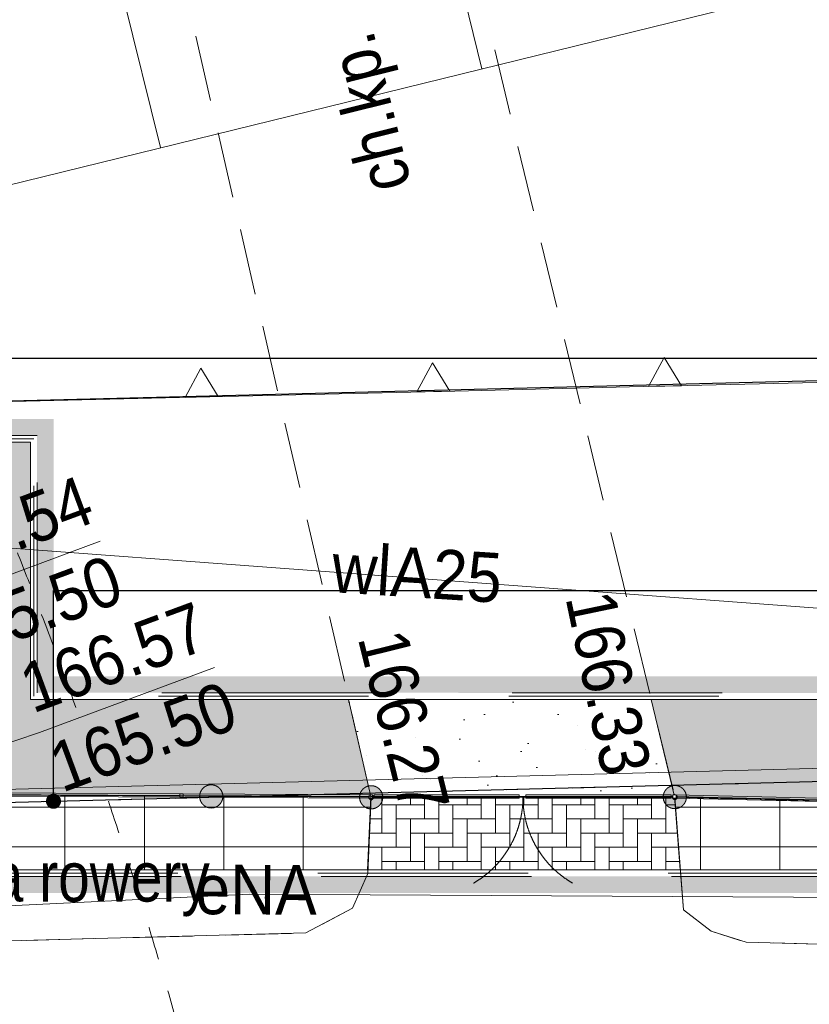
# Model space of a CAD drawing. Header units: millimetres. Extents: x -1155795 to 240441, y -422828 to 463730.
# Tile 46 of 66: x 35671 to 47600, y 5541 to 20414. Entities that reach past the tile are written whole.
import ezdxf
from ezdxf.xclip import XClip

# ---------------------------------------------------------------- set-up
doc = ezdxf.new("R2010")
doc.units = ezdxf.units.MM
doc.header["$MEASUREMENT"] = 0
doc.header["$XCLIPFRAME"] = 0
for name, pattern in [('Dashed 1_500', [1000, 500, -500]), ('Long Dashed', [5291.666508, 3174.999952, -2116.666555]), ('Wipeout_Contour', [1000, 0, -1000])]:
    doc.linetypes.add(name, pattern=pattern)
for name, color, linetype in [('00 PZT MAPA', 7, 'Continuous'), ('Site & Landscape - General', 7, 'Continuous'), ('Sycow_7_KTOK - Brama', 7, 'Continuous'), ('Sycow_7_KTOK - Ogrodzenie trwałe', 7, 'Continuous'), ('Sycow_7_RTPW02 - Punkt wysokościowy sztuczny', 7, 'Continuous')]:
    doc.layers.add(name, color=color, linetype=linetype)
for name, color, linetype, lineweight in [('0_Nr_pióra__27', 7, 'Continuous', 25), ('0_Nr_pióra__60', 230, 'Continuous', 13), ('2D Drafting - General_Nr_pióra__60', 230, 'Continuous', 13), ('Nowe_0_Nr_pióra__1', 7, 'Continuous', 13), ('Nowe_0_Nr_pióra__27', 7, 'Continuous', 25), ('Nowe_Annotation - Label_Nr_pióra__85', 7, 'Continuous', 13), ('Site & Landscape - General_Nr_pióra__11', 7, 'Continuous', 13), ('Site & Landscape - General_Nr_pióra__91', 7, 'Continuous', 13), ('Sycow_7_218-kontur użytku gruntowego_Nr_pióra__3', 3, 'Continuous', 18), ('Sycow_7_219-działka ewidencyjna_Nr_pióra__7', 7, 'Continuous', 18), ('Sycow_7_@Wywiad_Nr_pióra__5', 5, 'Continuous', 18), ('Sycow_7_@Wywiad_Nr_pióra__7', 7, 'Continuous', 18), ('Sycow_7_chodnik (powierzchnia)_Nr_pióra__7', 7, 'Continuous', 18), ('Sycow_7_krawężnik (linia)_Nr_pióra__7', 7, 'Continuous', 18), ('Sycow_7_KTCR - Chodnik_Nr_pióra__7', 7, 'Continuous', 18), ('Sycow_7_KTOK - Brama_Nr_pióra__7', 7, 'Continuous', 18), ('Sycow_7_KTOK - Ogrodzenie trwałe_Nr_pióra__7', 7, 'Continuous', 18), ('Sycow_7_przewód elektroenergetyczny (linia)-Atr1_Nr_pióra__1', 1, 'Continuous', 18), ('Sycow_7_przewód elektroenergetyczny (linia)_Nr_pióra__1', 1, 'Continuous', 18), ('Sycow_7_przewód wodociągowy (linia)-Atr1_Nr_pióra__5', 5, 'Continuous', 18), ('Sycow_7_punkt o określonej wysokości (sieć kanalizacyjna)-Atr2_Nr_pióra__34', 34, 'Continuous', 18), ('Sycow_7_punkt o określonej wysokości (sieć kanalizacyjna)-Atr2_Nr_pióra__7', 7, 'Continuous', 18), ('Sycow_7_punkt o określonej wysokości (sieć kanalizacyjna)-Atr3_Nr_pióra__34', 34, 'Continuous', 18), ('Sycow_7_PZT_NLZ - Nieprzekraczalna linia zabudowy_Nr_pióra__7', 7, 'Continuous', 18), ('Sycow_7_RTPW02_O - Punkt wysokościowy sztuczny_Nr_pióra__7', 7, 'Continuous', 18)]:
    doc.layers.add(name, color=color, linetype=linetype, lineweight=lineweight)
for name, color, linetype, lineweight, true_color in [('0_Nr_pióra__99', 7, 'Continuous', 0, 0xaad2ff), ('2D Drafting - General_Nr_pióra__101', 7, 'Continuous', 13, 0x4c4c4c), ('2D Drafting - General_Nr_pióra__78', 7, 'Continuous', 13, 0x00bb5e), ('Sycow_7_PZT_RT - Linia rozgraniczająca_Nr_pióra__252', 7, 'Continuous', 18, 0x929292)]:
    doc.layers.add(name, color=color, linetype=linetype, lineweight=lineweight, true_color=true_color)
doc.styles.add('STYL_AUTOMATYCZNY_12', font='Arial Narrow.ttf')
doc.styles.add('STYL_AUTOMATYCZNY_5', font='txt', dxfattribs={"width": 0.9})
doc.styles.add('STYL_AUTOMATYCZNY_6', font='txt', dxfattribs={"width": 0.87})
doc.linetypes.add('nieprzekraczalna linia zabudowy', pattern='A,0,[3,-2. PZT (5)1.Shx,S=39.68254,R=0,X=0,Y=0.425],-5000,0', length=5000)
doc.dimstyles.new('STYL_AUTOMATYCZNY__1', dxfattribs={"dimtxt": 0.18, "dimasz": 456, "dimexe": 0.18, "dimexo": 0.0625, "dimgap": 0, "dimtad": 0, "dimtih": 1, "dimtoh": 1, "dimdec": 4, "dimzin": 0, "dimdsep": 46, "dimcen": 0.09, "dimadec": 0, "dimazin": 0, "dimtfac": 1, "dimtdec": 4, "dimtmove": 0, "dimatfit": 3, "dimldrblk": 'ARROWHEAD_11', "dimfxl": 0, "dimtolj": 1, "dimtzin": 0, "dimarcsym": 0})
pattern_1 = [(0, (14754.2, -3483.2), (0, 600), []), (90, (14754.2, -3483.2), (-1200, 0), [])]

# ---------------------------------------------------------------- blocks, each defined once
blk = doc.blocks.new('Rysunek_1_7', base_point=(14567, -19307))
at = {"layer": 'Sycow_7_KTOK - Brama', "linetype": 'Continuous', "lineweight": 0, "true_color": 0x000000}
for points in [[(41145, 8728, 1), (40817, 8607, 1)], [(45732, 8732, 1), (45404, 8610, 1)]]:
    blk.add_hatch(color=178, dxfattribs=at).paths.add_polyline_path(points)
at = {"layer": 'Sycow_7_KTOK - Ogrodzenie trwałe', "linetype": 'Continuous', "lineweight": 0, "true_color": 0x000000}
blk.add_hatch(color=178, dxfattribs=at).paths.add_polyline_path([(38729, 8742, 1), (38401, 8620, 1)])
at = {"layer": 'Sycow_7_RTPW02 - Punkt wysokościowy sztuczny', "linetype": 'Continuous', "lineweight": 0, "true_color": 0x000000}
for points in [[(41023, 8683, 1), (40939, 8652, 1)], [(45610, 8686, 1), (45526, 8655, 1)]]:
    blk.add_hatch(color=178, dxfattribs=at).paths.add_polyline_path(points)
at = {"layer": 'Sycow_7_218-kontur użytku gruntowego_Nr_pióra__3', "color": 3, "linetype": 'Continuous', "lineweight": 18}
for p, q in [((43530, 8795), (43030, 8782)), ((43030, 8782), (43530, 8795)), ((44529, 8821), (44030, 8808)), ((44030, 8808), (44529, 8821)), ((45529, 8847), (45029, 8834)), ((45029, 8834), (45529, 8847)), ((46529, 8873), (46029, 8860)), ((46029, 8860), (46529, 8873)), ((47528, 8899), (47029, 8886)), ((47029, 8886), (47528, 8899)), ((37532, 8639), (37032, 8626)), ((37032, 8626), (37532, 8639)), ((38531, 8665), (38032, 8652)), ((38032, 8652), (38531, 8665)), ((39531, 8691), (39031, 8678)), ((39031, 8678), (39531, 8691)), ((40531, 8717), (40031, 8704)), ((40031, 8704), (40531, 8717)), ((41530, 8743), (41031, 8730)), ((41031, 8730), (41530, 8743)), ((42530, 8769), (42030, 8756)), ((42030, 8756), (42530, 8769)), ((36532, 8613), (36032, 8600)), ((36032, 8600), (36532, 8613))]:
    blk.add_line(p, q, dxfattribs=at)
at = {"layer": 'Sycow_7_219-działka ewidencyjna_Nr_pióra__7', "color": 7, "linetype": 'Continuous', "lineweight": 18}
blk.add_line((29787, 8437), (56772, 9140), dxfattribs=at)
at = {"layer": 'Sycow_7_@Wywiad_Nr_pióra__5', "color": 5, "linetype": 'Continuous', "lineweight": 18}
blk.add_line((10129, 14327), (52319, 11182), dxfattribs=at)
at = {"layer": 'Sycow_7_@Wywiad_Nr_pióra__7', "color": 7, "linetype": 'Continuous', "lineweight": 18}
for p, q in [((40930, 7518), (40981, 8668)), ((40930, 7518), (40981, 8668)), ((45697, 6970), (45568, 8671)), ((47928, 8598), (46929, 8629)), ((45616, 8034), (45697, 6970))]:
    blk.add_line(p, q, dxfattribs=at)
at = {"layer": 'Sycow_7_@Wywiad_Nr_pióra__7', "color": 7, "linetype": 'Continuous', "lineweight": 18, "flags": 128}
blk.add_lwpolyline([(46429, 8644), (45568, 8671), (45579, 8533)], dxfattribs=at)
at = {"layer": 'Sycow_7_chodnik (powierzchnia)_Nr_pióra__7', "color": 7, "linetype": 'Continuous', "lineweight": 18}
for p, q in [((37280, 6546), (38280, 6572)), ((38780, 6586), (39780, 6612)), ((35781, 6507), (36781, 6533)), ((47053, 6468), (48052, 6441))]:
    blk.add_line(p, q, dxfattribs=at)
at = {"layer": 'Sycow_7_chodnik (powierzchnia)_Nr_pióra__7', "color": 7, "linetype": 'Continuous', "lineweight": 18, "flags": 128}
for points in [[(40246, 6753), (40697, 6995), (40930, 7518)], [(45697, 6970), (46116, 6645), (46557, 6507)]]:
    blk.add_lwpolyline(points, dxfattribs=at)
at = {"layer": 'Sycow_7_krawężnik (linia)_Nr_pióra__7', "color": 7, "linetype": 'Continuous', "lineweight": 18, "flags": 128}
for points in [[(34196, 6465), (39994, 6618), (40697, 6995), (40930, 7518)], [(55715, -15766), (54343, -15229), (52429, -13315), (51502, -10608), (51554, 5406), (51267, 5950), (50459, 6376), (46646, 6479), (46116, 6645), (45697, 6970)]]:
    blk.add_lwpolyline(points, dxfattribs=at)
at = {"layer": 'Sycow_7_KTCR - Chodnik_Nr_pióra__7', "color": 7, "linetype": 'Continuous', "lineweight": 18}
for p, q in [((38556, 19193), (38332, 20167)), ((42847, 19960), (43081, 18987)), ((38893, 17731), (38669, 18705)), ((43198, 18501), (43433, 17529)), ((39230, 16269), (39005, 17244)), ((43550, 17043), (43784, 16071)), ((39567, 14807), (39342, 15782)), ((43901, 15585), (44136, 14613)), ((39903, 13346), (39679, 14320)), ((44253, 14127), (44487, 13154)), ((40240, 11884), (40015, 12858)), ((44604, 12668), (44839, 11696)), ((40577, 10422), (40352, 11397)), ((44956, 11210), (45190, 10238)), ((40913, 8961), (40689, 9935)), ((45307, 9752), (45542, 8780)), ((42180, 8669), (41180, 8668)), ((43680, 8670), (42680, 8669)), ((45180, 8671), (44180, 8670))]:
    blk.add_line(p, q, dxfattribs=at)
at = {"layer": 'Sycow_7_KTOK - Brama_Nr_pióra__7', "color": 7, "linetype": 'Continuous', "lineweight": 18}
blk.add_line((45568, 8671), (40981, 8668), dxfattribs=at)
for centre in [(40981, 8668), (45568, 8671)]:
    blk.add_circle(centre, 175, dxfattribs=at)
for centre, start, end in [((41774, 8668), 300.0382, 0.0382), ((44774, 8670), 180.0382, 240.0382)]:
    blk.add_arc(centre, 1500, start, end, dxfattribs=at)
at = {"layer": 'Sycow_7_KTOK - Ogrodzenie trwałe_Nr_pióra__7', "color": 7, "linetype": 'Continuous', "lineweight": 18}
for p, q in [((40981, 8668), (32399, 8715)), ((45568, 8671), (56982, 8408))]:
    blk.add_line(p, q, dxfattribs=at)
blk.add_circle((38565, 8681), 175, dxfattribs=at)
at = {"layer": 'Sycow_7_przewód elektroenergetyczny (linia)_Nr_pióra__1', "color": 1, "linetype": 'Continuous', "lineweight": 18, "flags": 128}
blk.add_lwpolyline([(28187, 2704), (28825, 2685), (29282, 2918), (29592, 3406), (29423, 3834), (29040, 4236), (29059, 6717), (39136, 7206), (51928, 7133), (52511, 10165), (52886, 12926), (51921, 29385), (52415, 42450), (53316, 59397), (61333, 59433), (61641, 60443)], dxfattribs=at)
at = {"layer": 'Sycow_7_punkt o określonej wysokości (sieć kanalizacyjna)-Atr2_Nr_pióra__7', "color": 7, "linetype": 'Continuous', "lineweight": 18, "flags": 128}
for points in [[(33402, 10425), (34241, 11557), (36887, 12537)], [(34892, 9282), (35971, 9649), (38613, 10627)]]:
    blk.add_lwpolyline(points, dxfattribs=at)
at = {"layer": 'Sycow_7_PZT_NLZ - Nieprzekraczalna linia zabudowy_Nr_pióra__7', "color": 7, "linetype": 'Continuous', "lineweight": 18}
for p, q in [((45294, 14876), (42045, 14799)), ((45544, 14882), (45294, 14876)), ((48793, 14958), (45544, 14882)), ((41795, 14794), (38546, 14717)), ((42045, 14799), (41795, 14794)), ((38296, 14711), (35047, 14635)), ((38546, 14717), (38296, 14711))]:
    blk.add_line(p, q, dxfattribs=at)
at = {"layer": 'Sycow_7_PZT_NLZ - Nieprzekraczalna linia zabudowy_Nr_pióra__7', "color": 7, "linetype": 'Continuous', "lineweight": 18, "flags": 128}
for points in [[(42170, 14802), (41670, 14791), (41907, 15231)], [(45669, 14885), (45169, 14873), (45406, 15313)], [(38671, 14720), (38171, 14708), (38408, 15149)]]:
    blk.add_lwpolyline(points, close=True, dxfattribs=at)
at = {"layer": 'Sycow_7_PZT_RT - Linia rozgraniczająca_Nr_pióra__252', "color": 252, "linetype": 'Continuous', "lineweight": 18, "true_color": 0x929292, "flags": 128}
blk.add_lwpolyline([(-83292, -11412), (-81842, -11494), (-65673, -13493), (-45598, -14248), (-45486, -8787), (-19127, -10181), (29168, -10319), (29592, 8632), (56966, 9345), (57408, -5361), (103296, -5317)], dxfattribs=at)
at = {"layer": 'Sycow_7_KTCR - Chodnik_Nr_pióra__7', "color": 7, "linetype": 'Continuous', "lineweight": 18, "insert": (41338, 17859), "char_height": 750, "attachment_point": 4, "rotation": 103.9804, "style": 'STYL_AUTOMATYCZNY_6'}
blk.add_mtext('\\A1;{\\pql;\\fArial|b0|i0|c0|p0;\\W0.870000;ch.kp.}', dxfattribs=at)
at = {"layer": 'Sycow_7_przewód elektroenergetyczny (linia)-Atr1_Nr_pióra__1', "color": 1, "linetype": 'Continuous', "lineweight": 18, "insert": (38326, 7273), "char_height": 750, "attachment_point": 4, "rotation": 359.673, "style": 'STYL_AUTOMATYCZNY_5'}
blk.add_mtext('\\A1;{\\pql;\\fArial|b0|i0|c0|p0;\\W0.900000;eNA}', dxfattribs=at)
at = {"layer": 'Sycow_7_przewód wodociągowy (linia)-Atr1_Nr_pióra__5', "color": 5, "linetype": 'Continuous', "lineweight": 18, "insert": (40368, 11757), "char_height": 750, "attachment_point": 7, "rotation": 356.351, "style": 'STYL_AUTOMATYCZNY_5'}
blk.add_mtext('\\A1;{\\pql;\\fArial|b0|i0|c0|p0;\\W0.900000;wlA25}', dxfattribs=at)
at = {"layer": 'Sycow_7_punkt o określonej wysokości (sieć kanalizacyjna)-Atr2_Nr_pióra__34', "color": 34, "linetype": 'Continuous', "lineweight": 18, "char_height": 750, "attachment_point": 7, "rotation": 20.318, "style": 'STYL_AUTOMATYCZNY_5'}
for s, insert in [('\\A1;{\\pql;\\fArial|b0|i0|c0|p0;\\W0.900000;166.54}', (34141, 11828)), ('\\A1;{\\pql;\\fArial|b0|i0|c0|p0;\\W0.900000;166.57}', (35871, 9920))]:
    blk.add_mtext(s, dxfattribs=dict(at, insert=insert))
at = {"layer": 'Sycow_7_punkt o określonej wysokości (sieć kanalizacyjna)-Atr3_Nr_pióra__34', "color": 34, "linetype": 'Continuous', "lineweight": 18, "char_height": 750, "attachment_point": 7, "rotation": 20.318, "style": 'STYL_AUTOMATYCZNY_5'}
for insert in [(34584, 10631), (36314, 8723)]:
    blk.add_mtext('\\A1;{\\pql;\\fArial|b0|i0|c0|p0;\\W0.900000;165.50}', dxfattribs=dict(at, insert=insert))
at = {"layer": 'Sycow_7_RTPW02_O - Punkt wysokościowy sztuczny_Nr_pióra__7', "color": 7, "linetype": 'Continuous', "lineweight": 18, "char_height": 750, "attachment_point": 7, "style": 'STYL_AUTOMATYCZNY_6'}
for s, insert, rotation in [('\\A1;{\\pql;\\fArial|b0|i0|c0|p0;\\W0.870000;166.33}', (43904, 11682), 281.779), ('\\A1;{\\pql;\\fArial|b0|i0|c0|p0;\\W0.870000;166.27}', (40766, 11072), 283.9165)]:
    blk.add_mtext(s, dxfattribs=dict(at, insert=insert, rotation=rotation))
blk = doc.blocks.new('Balustrada_1')
at = {"layer": 'Site & Landscape - General_Nr_pióra__11', "color": 7, "linetype": 'Continuous', "lineweight": 13, "flags": 128}
for points in [[(40975, 8653), (40975, 8703), (32394, 8750), (32394, 8700)], [(35279, 8684), (35279, 8734), (35229, 8734), (35229, 8684)], [(38140, 8668), (38140, 8718), (38090, 8719), (38090, 8669)]]:
    blk.add_lwpolyline(points, close=True, dxfattribs=at)
at = {"color": 254, "linetype": 'Wipeout_Contour', "lineweight": 0, "ltscale": 134192.834108}
blk.add_wipeout([(32419, 8700), (32419, 8750), (32369, 8750), (32369, 8700)], dxfattribs=at).dxf.layer = 'Site & Landscape - General'
at = {"color": 254, "linetype": 'Wipeout_Contour', "lineweight": 0, "ltscale": 167535.685184}
blk.add_wipeout([(41000, 8653), (41000, 8703), (40950, 8703), (40950, 8653)], dxfattribs=at).dxf.layer = 'Site & Landscape - General'
at = {"layer": 'Site & Landscape - General_Nr_pióra__91', "color": 7, "linetype": 'Continuous', "lineweight": 13, "flags": 128}
for points in [[(32419, 8700), (32419, 8750), (32369, 8750), (32369, 8700)], [(41000, 8653), (41000, 8703), (40950, 8703), (40950, 8653)]]:
    blk.add_lwpolyline(points, close=True, dxfattribs=at)
blk = doc.blocks.new('Balustrada_4')
at = {"layer": 'Site & Landscape - General_Nr_pióra__91', "color": 7, "linetype": 'Continuous', "lineweight": 13, "flags": 128}
for points in [[(41025, 8703), (41025, 8653), (43219, 8654), (43219, 8704)], [(43319, 8704), (43319, 8654), (45512, 8656), (45512, 8706)]]:
    blk.add_lwpolyline(points, close=True, dxfattribs=at)
blk = doc.blocks.new('Balustrada_5')
at = {"layer": 'Site & Landscape - General_Nr_pióra__11', "color": 7, "linetype": 'Continuous', "lineweight": 13, "flags": 128}
for points in [[(45563, 8706), (45562, 8656), (56975, 8393), (56977, 8443)], [(48391, 8641), (48390, 8591), (48440, 8589), (48441, 8639)], [(51245, 8575), (51244, 8525), (51294, 8524), (51295, 8574)], [(54098, 8509), (54097, 8459), (54147, 8458), (54148, 8508)]]:
    blk.add_lwpolyline(points, close=True, dxfattribs=at)
at = {"color": 254, "linetype": 'Wipeout_Contour', "lineweight": 0, "ltscale": 185528.226224}
blk.add_wipeout([(45538, 8706), (45537, 8656), (45587, 8655), (45588, 8705)], dxfattribs=at).dxf.layer = 'Site & Landscape - General'
at = {"color": 254, "linetype": 'Wipeout_Contour', "lineweight": 0, "ltscale": 230377.882918}
blk.add_wipeout([(56952, 8443), (56950, 8393), (57000, 8392), (57002, 8442)], dxfattribs=at).dxf.layer = 'Site & Landscape - General'
at = {"layer": 'Site & Landscape - General_Nr_pióra__91', "color": 7, "linetype": 'Continuous', "lineweight": 13, "flags": 128}
for points in [[(45538, 8706), (45537, 8656), (45587, 8655), (45588, 8705)], [(56952, 8443), (56950, 8393), (57000, 8392), (57002, 8442)]]:
    blk.add_lwpolyline(points, close=True, dxfattribs=at)
blk = doc.blocks.new('ARROWHEAD_11')
at = {"color": 0, "linetype": 'Continuous', "lineweight": 0}
blk.add_line((0, 0), (-1, 0), dxfattribs=at)
at = {"color": 0, "linetype": 'Continuous', "lineweight": 0, "const_width": 0.25, "flags": 128}
blk.add_lwpolyline([(-0.125, 0, 1), (0.125, 0, 1)], format="xyb", close=True, dxfattribs=at)

msp = doc.modelspace()

# ---------------------------------------------------------------- block references
at = {"layer": '00 PZT MAPA', "color": 7, "linetype": 'Continuous', "lineweight": 15}
ref = msp.add_blockref('Rysunek_1_7', (14567, -19307), dxfattribs=at)
XClip(ref).set_block_clipping_path([(-38444.7789564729, -141413.2871562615), (134317.2398628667, -77444.9644498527), (67578.7707096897, 102798.5088210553), (-105183.2481096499, 38830.1861146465)])

# ---------------------------------------------------------------- next in the draw order: hatches: boundary and pattern name
at = {"layer": '2D Drafting - General_Nr_pióra__101', "linetype": 'Continuous', "lineweight": 13, "true_color": 0x4c4c4c}
h = msp.add_hatch(dxfattribs=at)
h.set_pattern_fill('Grid_60x120', color=59, style=0, pattern_type=2)
h.set_pattern_definition(pattern_1)
h.paths.add_polyline_path([(56868, 8420), (56768, 7573), (45648, 7573), (45562, 8681)])
at = {"layer": '2D Drafting - General_Nr_pióra__78', "linetype": 'Continuous', "lineweight": 0, "true_color": 0x002e17}
msp.add_hatch(color=158, dxfattribs=at).paths.add_polyline_path([(45209, 10146), (45562, 8681), (49397, 8587), (53990, 8471), (56976, 8418), (57023, 10145)])

# ---------------------------------------------------------------- next in the draw order: linework, layer by layer
at = {"layer": '0_Nr_pióra__27', "color": 7, "linetype": 'nieprzekraczalna linia zabudowy', "lineweight": 25}
msp.add_line((29675, 14508), (60923, 15296), dxfattribs=at)
at = {"layer": '2D Drafting - General_Nr_pióra__101', "color": 59, "linetype": 'Continuous', "lineweight": 13, "true_color": 0x4c4c4c, "flags": 128}
for points in [[(45209, 10146), (45562, 8681), (49397, 8587), (53990, 8471), (56976, 8418), (57023, 10145)], [(56868, 8420), (56768, 7573), (45648, 7573), (45562, 8681)]]:
    msp.add_lwpolyline(points, close=True, dxfattribs=at)

# ---------------------------------------------------------------- next in the draw order: block references
at = {"layer": 'Site & Landscape - General', "color": 7, "linetype": 'Continuous', "lineweight": 13}
msp.add_blockref('Balustrada_1', (0, 0), dxfattribs=at)

# ---------------------------------------------------------------- next in the draw order: texts
at = {"layer": 'Nowe_0_Nr_pióra__1', "color": 7, "linetype": 'Continuous', "lineweight": 13, "insert": (30951, 7843), "char_height": 750, "attachment_point": 1, "style": 'STYL_AUTOMATYCZNY_12'}
msp.add_mtext('\\A1;{\\pql;\\fArial Narrow|b0|i0|c0|p0;\\W1.000000;4x stojaki na rowery }', dxfattribs=at)

# ---------------------------------------------------------------- next in the draw order: leaders
at = {"layer": 'Nowe_Annotation - Label_Nr_pióra__85', "color": 7, "linetype": 'Continuous', "lineweight": 13, "annotation_type": 0, "has_hookline": 1, "hookline_direction": 0, "text_width": 21307}
msp.add_leader([(6840, 11539), (6840, 15302), (56882, 15302)], dimstyle='STYL_AUTOMATYCZNY__1', dxfattribs=at)

# ---------------------------------------------------------------- next in the draw order: hatches: boundary and pattern name
at = {"layer": '2D Drafting - General_Nr_pióra__101', "linetype": 'Continuous', "lineweight": 13, "true_color": 0x4c4c4c}
h = msp.add_hatch(dxfattribs=at)
h.set_pattern_fill('Roof__01', color=59, style=0, pattern_type=2)
h.set_pattern_definition([(103.803, (8659.3, 11322.4), (4855.6, 1192.92), [])])
h.paths.add_polyline_path([(-10733, 79959), (-30186, 1779), (47504, 20866)])
h = msp.add_hatch(dxfattribs=at)
h.set_pattern_fill('Render', color=59, style=0, pattern_type=2)
h.set_pattern_definition([(45, (0, 1750), (-556.847, 556.847), [0, -525, 0, -787.5]), (110, (1750, 1750), (740.008, 269.341), [0, -385, 0, -665])])
h.paths.add_polyline_path([(40637, 10146), (45209, 10146), (45562, 8681), (40975, 8678)])
h = msp.add_hatch(dxfattribs=at)
h.set_pattern_fill('Grid_60x120', color=59, style=0, pattern_type=2)
h.set_pattern_definition(pattern_1)
h.paths.add_polyline_path([(-27360, -15863), (-27325, -10740), (-17580, -10740), (-17580, -9644), (-16507, -9655), (-13077, -9674), (-13095, -12374), (-9394, -12458), (-7395, -12458), (-7395, -10800), (-2462, -10813), (-2447, -14589), (17022, -14509), (17007, -10887), (21317, -10932), (21316, -12904), (29482, -12904), (29482, -11704), (33232, -11704), (33232, 4993), (29482, 4993), (29482, 8898), (31104, 8746), (32394, 8725), (33002, 8722), (40975, 8678), (40928, 7573), (34433, 7573), (34432, -11704), (33628, -13730), (32823, -15204), (32232, -15864)])
h = msp.add_hatch(dxfattribs=at)
h.set_pattern_fill('Brick_Floor___Laid_Flat', color=59, style=0, pattern_type=2)
h.set_pattern_definition([(0, (43287.9, 8126.9), (0, 857.6), [643.2, -214.4]), (0, (43931.1, 8341.3), (0, 857.6), [643.2, -214.4]), (0, (43716.7, 8555.7), (0, 857.6), [643.2, -214.4]), (0, (43502.3, 8770.1), (0, 857.6), [643.2, -214.4]), (90, (43716.7, 8126.9), (-857.6, 0), [643.2, -214.4]), (90, (43502.3, 8341.3), (-857.6, 0), [643.2, -214.4]), (90, (43287.9, 8555.7), (-857.6, 0), [643.2, -214.4]), (90, (43931.1, 8770.1), (-857.6, 0), [643.2, -214.4])])
h.paths.add_polyline_path([(45562, 8681), (40975, 8678), (40928, 7573), (45648, 7573)])
at = {"layer": '2D Drafting - General_Nr_pióra__60', "linetype": 'Continuous', "lineweight": 0, "true_color": 0x7f0040}
h = msp.add_hatch(color=236, dxfattribs=at)
h.paths.add_polyline_path([(35185, 7223), (57118, 7223), (57118, 10495), (36185, 10496), (36185, 14384), (-5891, 14384), (-17356, 20156), (-22444, 20156), (-27514, 14228), (-27712, -16213), (35184, -16214)])
h.paths.add_polyline_path([(34935, 7473), (56868, 7473), (56868, 10245), (35935, 10246), (35935, 14134), (-5950, 14134), (-17415, 19906), (-22329, 19906), (-27264, 14135), (-27461, -15963), (34934, -15964)], flags=0)
at = {"layer": '2D Drafting - General_Nr_pióra__78', "linetype": 'Continuous', "lineweight": 0, "true_color": 0x002e17}
msp.add_hatch(color=158, dxfattribs=at).paths.add_polyline_path([(15762, 14034), (15738, 12363), (33002, 12363), (33002, 8722), (34827, 8712), (39171, 8688), (40975, 8678), (40637, 10146), (35835, 10146), (35835, 14034)])

# ---------------------------------------------------------------- next in the draw order: linework, layer by layer
at = {"layer": '0_Nr_pióra__99', "color": 141, "linetype": 'Dashed 1_500', "lineweight": 0, "true_color": 0xaad2ff}
msp.add_circle((-34105, -15278), 75000, dxfattribs=at)
at = {"layer": '2D Drafting - General_Nr_pióra__101', "color": 59, "linetype": 'Continuous', "lineweight": 13, "true_color": 0x4c4c4c, "flags": 128}
for points in [[(-10733, 79959), (-30186, 1779), (47504, 20866)], [(15762, 14034), (15738, 12363), (33002, 12363), (33002, 8722), (34827, 8712), (39171, 8688), (40975, 8678), (40637, 10146), (35835, 10146), (35835, 14034)], [(40637, 10146), (45209, 10146), (45562, 8681), (40975, 8678)], [(45562, 8681), (40975, 8678), (40928, 7573), (45648, 7573)]]:
    msp.add_lwpolyline(points, close=True, dxfattribs=at)
msp.add_lwpolyline([(17007, -10887), (21317, -10932), (21316, -12904), (29482, -12904), (29482, -11704), (33232, -11704), (33232, 4993), (29482, 4993), (29482, 8898), (31104, 8746), (32394, 8725), (33002, 8722), (40975, 8678), (40928, 7573), (34433, 7573), (34432, -11704), (33628, -13730), (32823, -15204), (32232, -15864), (-27360, -15863)], dxfattribs=at)

# ---------------------------------------------------------------- next in the draw order: block references
at = {"layer": 'Site & Landscape - General', "color": 7, "linetype": 'Continuous', "lineweight": 13}
msp.add_blockref('Balustrada_4', (0, 0), dxfattribs=at)

# ---------------------------------------------------------------- next in the draw order: block references
msp.add_blockref('Balustrada_5', (0, 0), dxfattribs=at)

# ---------------------------------------------------------------- next in the draw order: linework, layer by layer
at = {"layer": '0_Nr_pióra__60', "color": 230, "linetype": 'Long Dashed', "lineweight": 13}
for points in [[(-27461, -15963), (34934, -15964), (34935, 7473), (56868, 7473), (56868, 10245), (35935, 10246), (35935, 14134), (-5950, 14134), (-17415, 19906), (-22329, 19906), (-27264, 14135)], [(-27410, -15913), (34884, -15914), (34885, 7523), (56818, 7523), (56818, 10195), (35885, 10196), (35885, 14084), (-5962, 14084), (-17427, 19856), (-22306, 19856), (-27214, 14116)], [(-27360, -15863), (34834, -15864), (34835, 7573), (56768, 7573), (56768, 10145), (35835, 10146), (35835, 14034), (-5974, 14034), (-17439, 19806), (-22283, 19806), (-27164, 14097)]]:
    msp.add_lwpolyline(points, close=True, dxfattribs=at)
at = {"layer": '0_Nr_pióra__99', "color": 141, "linetype": 'Dashed 1_500', "lineweight": 0, "true_color": 0xaad2ff}
for centre in [(88699, -12696), (-56052, -28118)]:
    msp.add_circle(centre, 150000, dxfattribs=at)
at = {"layer": 'Nowe_0_Nr_pióra__27', "color": 7, "linetype": 'Continuous', "lineweight": 25}
msp.add_lwpolyline([(-45294, -8992), (-19136, -10376), (-19339, 8029), (29784, 8442), (56768, 9145), (58005, 59199)], dxfattribs=at)

# ---------------------------------------------------------------- next in the draw order: leaders
at = {"layer": 'Nowe_Annotation - Label_Nr_pióra__85', "color": 7, "linetype": 'Continuous', "lineweight": 13, "annotation_type": 0, "has_hookline": 1, "hookline_direction": 0, "text_width": 17359}
msp.add_leader([(36182, 8608), (36182, 11790), (56882, 11790)], dimstyle='STYL_AUTOMATYCZNY__1', dxfattribs=at)

doc.saveas('drawing.dxf')
